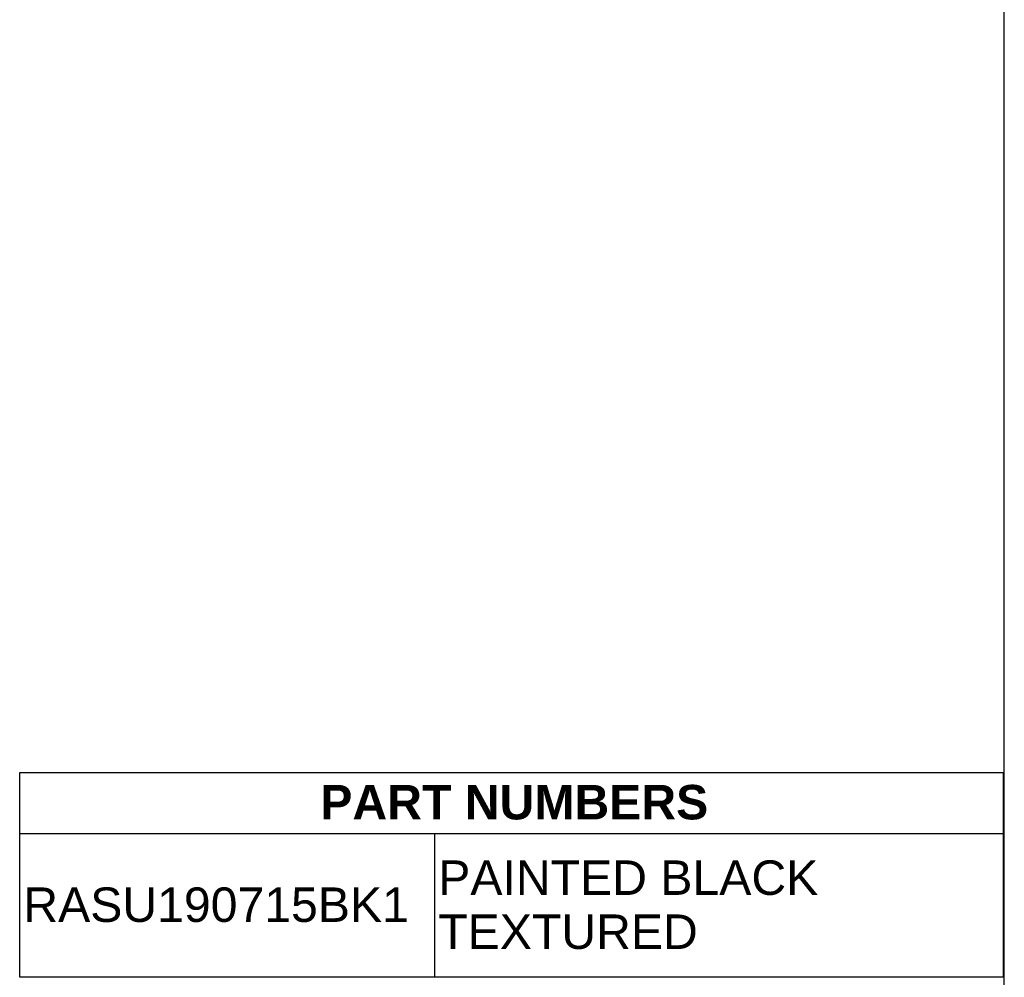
# Model space of a CAD drawing. Header units: inches. Extents: x 0 to 80.9, y 0 to 59.8.
# Tile 10 of 11: x 62.9 to 80, y 13.2 to 29.9. Entities that reach past the tile are written whole.
import ezdxf
from ezdxf.enums import TextEntityAlignment as Align

# ---------------------------------------------------------------- set-up
doc = ezdxf.new("R2010")
doc.units = ezdxf.units.IN
doc.header["$MEASUREMENT"] = 0
doc.layers.add('Default', color=7, linetype='Continuous')
doc.styles.add('SEACAD_Arial', font='arial.ttf')
doc.styles.add('SEACAD_ArialB', font='arialbd.ttf')

# ---------------------------------------------------------------- blocks, each defined once
blk = doc.blocks.new('SE')
at = {"color": 7, "linetype": 'Continuous'}
for p, q in [((62.865, 15.735), (79.982, 15.735)), ((70.085, 15.735), (70.085, 13.235))]:
    blk.add_line(p, q, dxfattribs=at)
blk.add_lwpolyline([(62.865, 13.235), (62.865, 16.8), (79.982, 16.8), (79.982, 13.235), (62.865, 13.235)], dxfattribs=at)
for s, style, p in [('PART NUMBERS', 'SEACAD_ArialB', (68.096, 16.581)), ('PAINTED BLACK', 'SEACAD_Arial', (70.149, 15.268)), ('RASU190715BK1', 'SEACAD_Arial', (62.928, 14.798)), ('TEXTURED', 'SEACAD_Arial', (70.149, 14.328))]:
    blk.add_text(s, height=0.6, dxfattribs=dict(at, style=style)).set_placement(p, align=Align.TOP_LEFT)

msp = doc.modelspace()

# ---------------------------------------------------------------- linework, layer by layer
at = {"layer": 'Default', "color": 7, "linetype": 'Continuous'}
msp.add_line((80, 0), (80, 59.783), dxfattribs=at)

# ---------------------------------------------------------------- block references
msp.add_blockref('SE', (0, 0))

doc.saveas('drawing.dxf')
